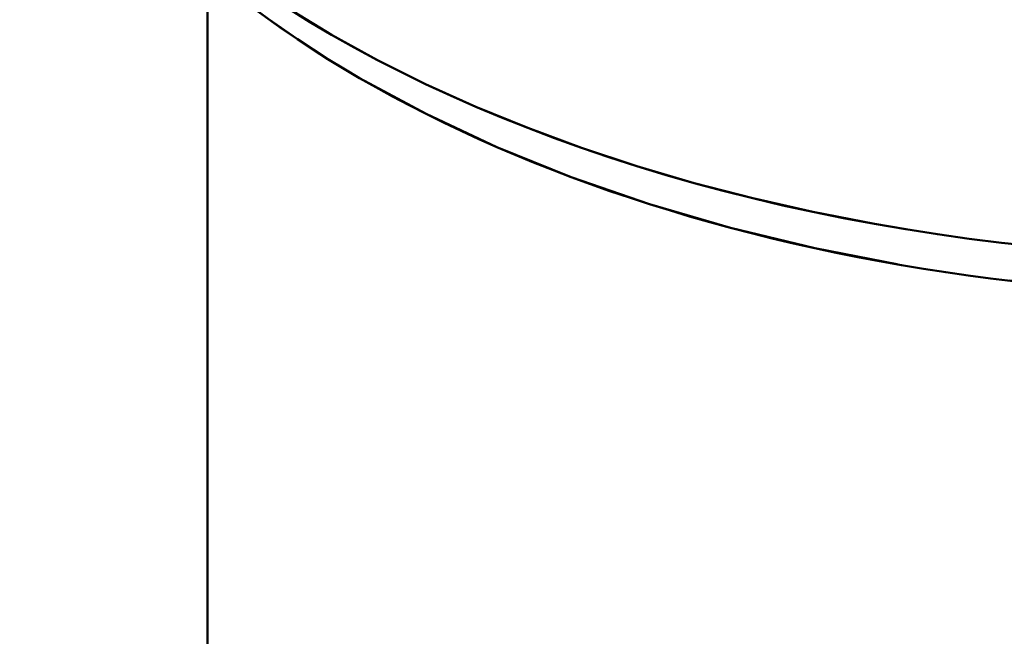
# Model space of a CAD drawing. Header units: millimetres. Extents: x 0 to 630, y 0 to 891.
# Tile 7 of 14: x 476.88 to 492.03, y 186.48 to 195.97. Entities that reach past the tile are written whole.
import ezdxf

# ---------------------------------------------------------------- set-up
doc = ezdxf.new("R2010")
doc.units = ezdxf.units.MM
doc.header["$LTSCALE"] = 3
doc.linetypes.add('LONG_DASH_DOTTED', pattern=[0.3001, 0.2362, -0.0295, 0.0049, -0.0295])
doc.layers.add('Sichtbare Kanten(DIN)', color=7, linetype='Continuous', lineweight=50)
doc.layers.add('Überlagerung [Formatvorlage Phantomlinien(DIN)]', color=179, linetype='LONG_DASH_DOTTED', lineweight=50)

msp = doc.modelspace()

# ---------------------------------------------------------------- linework, layer by layer
at = {"layer": 'Sichtbare Kanten(DIN)'}
msp.add_line((479.766, 196.717), (479.766, 170.817), dxfattribs=at)
for centre, major_axis, start_param, end_param in [((496.101, 204.047), (20.4, 0), 3.141593, 6.283185), ((496.101, 203.066), (19.707, 0), 3.560401, 5.864377)]:
    msp.add_ellipse(centre, major_axis=major_axis, ratio=0.575862, start_param=start_param, end_param=end_param, dxfattribs=at)
at = {"layer": 'Überlagerung [Formatvorlage Phantomlinien(DIN)]', "ltscale": 13.85339}
msp.add_line((479.766, 196.717), (479.766, 170.817), dxfattribs=at)
at = {"layer": 'Überlagerung [Formatvorlage Phantomlinien(DIN)]', "ltscale": 28.025768}
msp.add_ellipse((496.101, 204.047), major_axis=(20.4, 0), ratio=0.575862, start_param=3.141593, end_param=6.283185, dxfattribs=at)
at = {"layer": 'Überlagerung [Formatvorlage Phantomlinien(DIN)]', "ltscale": 19.855421}
msp.add_ellipse((496.101, 203.066), major_axis=(19.707, 0), ratio=0.575862, start_param=3.560401, end_param=5.864377, dxfattribs=at)

doc.saveas('drawing.dxf')
